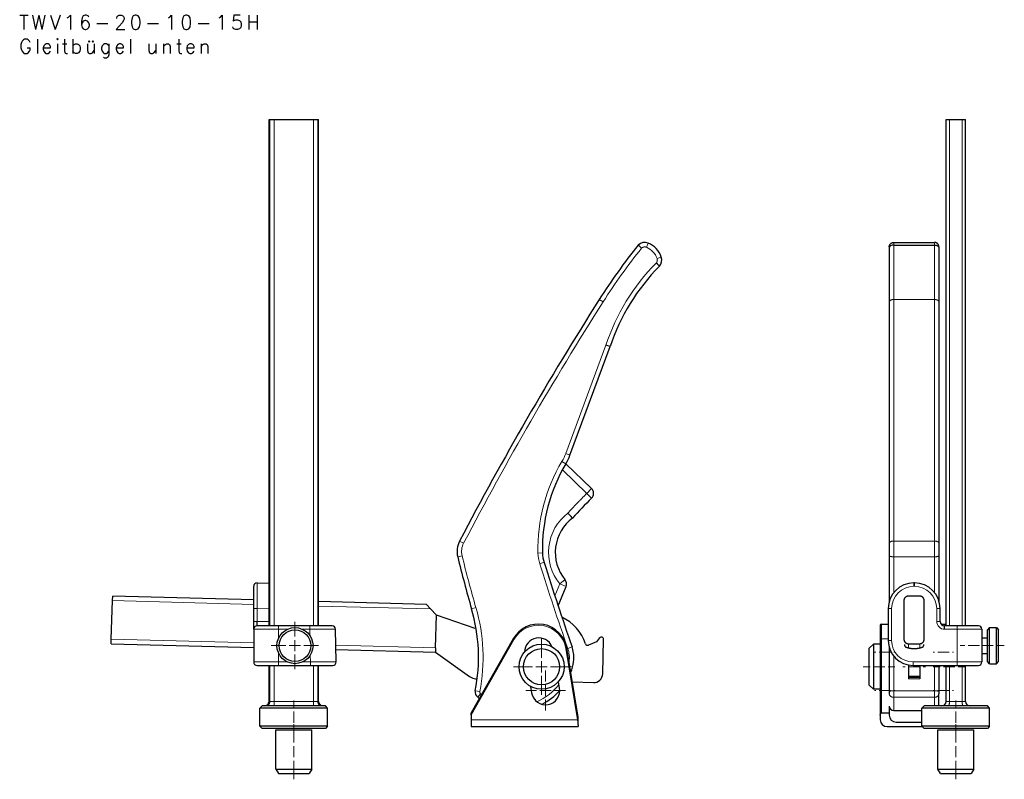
# Model space of a CAD drawing. Header units: millimetres. Extents: x 20 to 1179, y 14 to 827.
# Tile 2 of 9: x 20 to 457, y 490 to 827. Entities that reach past the tile are written whole.
import ezdxf

# ---------------------------------------------------------------- set-up
doc = ezdxf.new("R2010")
doc.units = ezdxf.units.MM
doc.header["$MEASUREMENT"] = 0
doc.layers.add('Layer0000', color=7, linetype='Continuous', lineweight=20)

# ---------------------------------------------------------------- blocks, each defined once
blk = doc.blocks.new('DimBlk221')
at = {"layer": 'Layer0000', "color": 5, "linetype": 'Continuous', "lineweight": 5, "true_color": 0x0000ff}
for p, q in [((141.8, 521.83), (141.8, 525.33)), ((141.8, 515.33), (141.8, 520.33)), ((141.8, 513.83), (141.8, 510.33))]:
    blk.add_line(p, q, dxfattribs=at)
blk = doc.blocks.new('DimBlk222')
at = {"layer": 'Layer0000', "color": 5, "linetype": 'Continuous', "lineweight": 5, "true_color": 0x0000ff}
for p, q in [((141.8, 506.58), (141.8, 514.83)), ((141.8, 500.08), (141.8, 505.08)), ((141.8, 498.58), (141.8, 490.33))]:
    blk.add_line(p, q, dxfattribs=at)
blk = doc.blocks.new('DimBlk223')
at = {"layer": 'Layer0000', "color": 5, "linetype": 'Continuous', "lineweight": 5, "true_color": 0x0000ff}
for p, q in [((142.31, 553.58), (142.31, 560.08)), ((142.31, 547.08), (142.31, 552.08)), ((138.31, 549.58), (131.81, 549.58)), ((139.81, 549.58), (144.81, 549.58)), ((146.31, 549.58), (152.81, 549.58)), ((142.31, 545.58), (142.31, 539.08))]:
    blk.add_line(p, q, dxfattribs=at)
blk = doc.blocks.new('DimBlk224')
at = {"layer": 'Layer0000', "color": 5, "linetype": 'Continuous', "lineweight": 5, "true_color": 0x0000ff}
for p, q in [((253.43, 533.7), (253.43, 538.5)), ((249.43, 529.7), (244.63, 529.7)), ((250.93, 529.7), (255.93, 529.7)), ((253.43, 527.2), (253.43, 532.2)), ((257.43, 529.7), (262.23, 529.7)), ((253.43, 525.7), (253.43, 520.9))]:
    blk.add_line(p, q, dxfattribs=at)
blk = doc.blocks.new('DimBlk225')
at = {"layer": 'Layer0000', "color": 5, "linetype": 'Continuous', "lineweight": 5, "true_color": 0x0000ff}
for p, q in [((251.65, 544.24), (251.65, 552.74)), ((251.65, 537.74), (251.65, 542.74)), ((247.65, 540.24), (239.15, 540.24)), ((249.15, 540.24), (254.15, 540.24)), ((255.65, 540.24), (264.15, 540.24)), ((251.65, 536.24), (251.65, 527.74))]:
    blk.add_line(p, q, dxfattribs=at)
blk = doc.blocks.new('DimBlk226')
at = {"layer": 'Layer0000', "color": 5, "linetype": 'Continuous', "lineweight": 5, "true_color": 0x0000ff}
for p, q in [((142.31, 553.58), (142.31, 556.48)), ((142.31, 547.08), (142.31, 552.08)), ((138.31, 549.58), (135.41, 549.58)), ((139.81, 549.58), (144.81, 549.58)), ((146.31, 549.58), (149.21, 549.58)), ((142.31, 545.58), (142.31, 542.68))]:
    blk.add_line(p, q, dxfattribs=at)
blk = doc.blocks.new('ViewBlk23')
at = {"color": 7, "linetype": 'Continuous', "lineweight": 30}
for p, q in [((130.8, 558.33), (130.8, 782.83)), ((130.8, 782.83), (131.17, 782.83)), ((131.17, 782.83), (133.1, 782.83)), ((133.1, 782.83), (150.5, 782.83)), ((150.5, 782.83), (152.43, 782.83)), ((152.43, 782.83), (152.8, 782.83)), ((152.8, 558.33), (152.8, 782.83)), ((264.2, 634), (282.02, 682.13)), ((282.02, 682.13), (280.13, 682.8)), ((273.8, 619.24), (262.41, 630.24)), ((125.53, 577.4), (130.8, 577.31)), ((124, 566), (124, 575.9)), ((258.98, 567.19), (262.48, 575.83)), ((60.86, 552.43), (61.46, 569.53)), ((61.46, 569.53), (61.53, 571.53)), ((124, 569.89), (61.53, 571.53)), ((200.55, 567.89), (152.8, 569.14)), ((202.46, 565.84), (200.55, 567.89)), ((124, 560.33), (124, 566)), ((205.02, 563.09), (202.46, 565.84)), ((124, 556.83), (124, 560.33)), ((125.5, 558.33), (125.5, 560.33)), ((204.64, 548.67), (205.02, 563.09)), ((222.27, 557.15), (205.02, 563.09)), ((124, 556.83), (124, 542.33)), ((135, 558.33), (125.5, 558.33)), ((148.92, 558.33), (135, 558.33)), ((158.82, 558.33), (148.92, 558.33)), ((160.57, 542.36), (160.32, 556.86)), ((60.79, 550.43), (60.86, 552.43)), ((60.79, 550.43), (124, 548.78)), ((239.04, 552.63), (220.43, 519.74)), ((276.03, 551.31), (272.44, 549.82)), ((277.33, 553.01), (276.03, 551.31)), ((278.73, 537.08), (279.13, 552.37)), ((160.48, 547.82), (204.59, 546.67)), ((204.64, 548.67), (204.59, 546.67)), ((204.59, 546.67), (219.73, 535.95)), ((267.93, 517.9), (262.88, 548.4)), ((125.5, 540.83), (135, 540.83)), ((130.8, 524.83), (130.8, 540.83)), ((135, 540.83), (149.17, 540.83)), ((149.17, 540.83), (159.07, 540.83)), ((152.8, 524.83), (152.8, 540.83)), ((219.73, 535.95), (220.56, 535.45)), ((223.01, 534.85), (223.11, 534.84)), ((259.64, 530.8), (259.14, 533.61)), ((265.35, 533.49), (274.6, 533.19)), ((246.71, 531.54), (247.23, 528.61)), ((126.8, 521.83), (127.8, 522.83)), ((126.8, 513.83), (126.8, 521.83)), ((156.8, 521.83), (126.8, 521.83)), ((155.8, 522.83), (127.8, 522.83)), ((156.8, 521.83), (155.8, 522.83)), ((156.8, 513.83), (156.8, 521.83)), ((220.43, 518.72), (220.43, 519.74)), ((220.43, 518.72), (220.43, 516.7)), ((220.43, 516.7), (220.43, 513.7)), ((267.93, 516.75), (267.93, 517.9)), ((267.93, 514.47), (267.93, 516.75)), ((126.8, 513.83), (127.8, 512.83)), ((156.8, 513.83), (126.8, 513.83)), ((155.8, 512.83), (127.8, 512.83)), ((133.8, 494.83), (133.8, 512.33)), ((133.8, 512.33), (149.8, 512.33)), ((149.8, 494.83), (149.8, 512.33)), ((156.8, 513.83), (155.8, 512.83)), ((220.43, 513.7), (267.93, 513.7)), ((267.93, 514.47), (267.93, 513.7)), ((133.8, 494.83), (134.95, 492.83)), ((133.8, 494.83), (149.8, 494.83)), ((149.8, 494.83), (148.65, 492.83)), ((134.95, 492.83), (148.65, 492.83))]:
    blk.add_line(p, q, dxfattribs=at)
at = {"color": 7, "linetype": 'Continuous', "lineweight": 5}
for p, q in [((131.17, 558.33), (131.17, 782.83)), ((133.1, 558.33), (133.1, 782.83)), ((150.5, 558.33), (150.5, 782.83)), ((152.43, 558.33), (152.43, 782.83)), ((298.11, 726.17), (298.88, 728.02)), ((302.84, 721.17), (304.73, 721.84)), ((278.92, 701.94), (277.23, 703.02)), ((262.33, 634.7), (280.13, 682.8)), ((262.33, 634.7), (264.2, 634)), ((260.69, 631.26), (262.41, 630.24)), ((271.72, 617.08), (260.88, 627.54)), ((271.72, 617.08), (273.8, 619.24)), ((271.72, 617.08), (273.82, 614.93)), ((217.09, 595.02), (215.32, 595.95)), ((216.4, 589.44), (214.46, 588.97)), ((250.03, 590.64), (252.03, 590.68)), ((250.82, 585.9), (252.73, 586.51)), ((125.5, 566), (125.53, 577.4)), ((257.53, 571.59), (259.7, 576.95)), ((259.7, 576.95), (262.03, 578.86)), ((259.7, 576.95), (262.48, 575.83)), ((124, 567.89), (61.46, 569.53)), ((124, 566), (125.5, 566)), ((125.5, 560.33), (125.5, 566)), ((125.5, 566), (130.8, 565.91)), ((202.46, 565.84), (152.8, 567.14)), ((222.54, 566.42), (220.62, 565.86)), ((124, 560.33), (125.5, 560.33)), ((125.5, 560.33), (130.8, 560.33)), ((135, 556.83), (124, 556.83)), ((135, 556.83), (135, 558.33)), ((138.93, 556.83), (135, 556.83)), ((135, 556.83), (135, 552.83)), ((148.92, 556.83), (145.69, 556.83)), ((148.92, 556.83), (148.92, 558.33)), ((160.32, 556.86), (148.92, 556.83)), ((148.97, 554.02), (148.92, 556.83)), ((60.86, 552.43), (124, 550.78)), ((239.48, 552.38), (220.43, 518.72)), ((239.48, 552.38), (239.04, 552.63)), ((135, 546.33), (135, 542.33)), ((160.44, 549.83), (204.64, 548.67)), ((262.39, 548.32), (262.88, 548.4)), ((267.63, 516.7), (262.39, 548.32)), ((263.25, 548.38), (265.14, 549.03)), ((124, 542.33), (135, 542.33)), ((135, 542.33), (138.93, 542.33)), ((135, 542.33), (135, 540.83)), ((145.69, 542.33), (149.17, 542.33)), ((149.17, 542.33), (149.12, 545.38)), ((149.17, 542.33), (160.57, 542.36)), ((149.17, 542.33), (149.17, 540.83)), ((131.17, 524.83), (131.17, 540.83)), ((133.1, 524.83), (133.1, 540.83)), ((150.5, 524.83), (150.5, 540.83)), ((152.43, 524.83), (152.43, 540.83)), ((264.2, 540.41), (265.4, 540.08)), ((224.22, 529.19), (222.26, 529.58)), ((224.58, 528.22), (223.32, 526.67)), ((130.8, 524.83), (131.17, 524.83)), ((131.17, 524.83), (133.1, 524.83)), ((133.1, 524.83), (150.5, 524.83)), ((133.1, 522.83), (133.1, 524.83)), ((150.5, 524.83), (152.43, 524.83)), ((150.5, 522.83), (150.5, 524.83)), ((152.43, 524.83), (152.8, 524.83)), ((220.43, 516.7), (267.63, 516.7)), ((267.63, 516.7), (267.93, 516.75)), ((267.93, 514.47), (267.63, 516.7))]:
    blk.add_line(p, q, dxfattribs=at)
at = {"color": 7, "linetype": 'Continuous', "lineweight": 30}
for centre, radius in [((142.31, 549.58), 8), ((142.31, 549.58), 7), ((251.65, 540.24), 10), ((251.65, 540.24), 8)]:
    blk.add_circle(centre, radius, dxfattribs=at)
for centre, radius, start, end in [((507.77, 556.25), 273.29, 141.2931, 147.5172), ((297.34, 724.33), 4, 67.369, 135.1391), ((294.85, 718.35), 10.48, 19.4847, 67.369), ((300.96, 720.51), 4, 317.2646, 19.4847), ((369.78, 652.84), 92.52, 135.4084, 161.5406), ((1501.36, -76.32), 1451.15, 147.51724, 152.40214), ((242.63, 641.99), 23, 329.2802, 339.6845), ((326.08, 592.4), 74.07, 149.2802, 181.3318), ((271.72, 617.08), 3, 314.3218, 46.0153), ((401.33, 484.36), 182.51, 134.3218, 138.1581), ((276.71, 590.89), 18.99, 126.7008, 219.322), ((224.18, 591.32), 10, 152.4021, 193.5678), ((267.03, 591.03), 15, 181.3318, 197.5553), ((699.75, 706.09), 499.23, 193.5678, 196.313), ((1657.48, 1030.91), 1473.37, 197.55528, 199.09032), ((125.5, 575.9), 1.5, 89, 180), ((259.7, 576.95), 3, 337.9476, 39.322), ((147.19, 544.37), 76.51, 348.8534, 16.313), ((250.21, 546.3), 12.84, 9.4068, 150.4986), ((252.28, 544.22), 19.82, 18.2691, 65.0242), ((125.5, 556.83), 1.5, 90, 180), ((158.82, 556.83), 1.5, 1, 90), ((225.98, 591.91), 34.96, 263.9109, 264.5063), ((250.43, 546.7), 6.3, 22.4923, 178.7774), ((272.06, 550.74), 1, 198.2691, 292.5), ((278.13, 552.4), 1, 358.5, 142.5), ((250.96, 544.13), 15, 344.3244, 19.0903), ((125.5, 542.33), 1.5, 180, 270), ((159.07, 542.33), 1.5, 270, 1), ((239.95, 547.22), 26.44, 339.0704, 344.3244), ((274.73, 537.19), 4, 268.1618, 358.5), ((223.2, 540.84), 6, 243.9384, 268.1618), ((225.2, 529), 3, 168.8534, 231.0201), ((253.43, 529.7), 6.3, 190, 10), ((239.95, 547.22), 26.44, 296.726, 318.4435), ((128.8, 524.83), 2, 270, 0), ((154.8, 524.83), 2, 180, 270), ((239.95, 547.22), 26.44, 231.0201, 232.9957)]:
    blk.add_arc(centre, radius, start, end, dxfattribs=at)
at = {"color": 7, "linetype": 'Continuous', "lineweight": 5}
for centre, radius, start, end in [((507.77, 556.25), 271.29, 141.3197, 147.5172), ((294.85, 718.35), 8.48, 19.4847, 67.369), ((369.78, 652.84), 94.52, 135.4316, 161.5208), ((1501.36, -76.32), 1449.15, 147.51724, 152.40214), ((242.63, 641.99), 21, 329.2802, 339.6845), ((326.08, 592.4), 76.07, 149.2802, 181.3318), ((276.71, 590.89), 21.99, 127.5104, 219.322), ((224.18, 591.32), 8, 152.4021, 193.5678), ((699.75, 706.09), 497.23, 193.5678, 196.313), ((267.03, 591.03), 17, 181.3318, 197.5553), ((1657.48, 1030.91), 1475.37, 197.55528, 199.09032), ((147.19, 544.37), 78.51, 348.8534, 16.313), ((250.21, 546.3), 12.34, 9.4068, 150.4986), ((250.96, 544.13), 13, 352.8134, 19.0903), ((225.2, 529), 1, 168.8534, 231.0201), ((239.95, 547.22), 24.44, 231.0201, 232.3777), ((239.95, 547.22), 24.44, 293.1186, 322.5821)]:
    blk.add_arc(centre, radius, start, end, dxfattribs=at)
at = {"color": 7, "linetype": 'Continuous', "lineweight": 30}
for points in [[(294.51, 727.15), (294.51, 727.15), (295.18, 726.56), (295.99, 725.8)], [(303.89, 717.79), (303.89, 717.79), (303.25, 718.41), (302.44, 719.17)], [(265.37, 606.11), (265.37, 606.11), (264.46, 607.1), (263.33, 608.33)]]:
    blk.add_open_spline(points, degree=3, dxfattribs=at)
at = {"color": 7, "linetype": 'Continuous', "lineweight": 5}
for points, knots in [([(298.11, 726.17), (297.71, 726.34), (296.85, 726.31), (296.21, 726), (295.99, 725.8)], [0, 0, 0, 0.3630236, 0.7145301, 0.9622337, 0.9622337, 0.9622337]), ([(302.44, 719.17), (302.71, 719.47), (302.99, 720.26), (302.93, 720.94), (302.84, 721.17)], [0.0122741, 0.0122741, 0.0122741, 0.3767657, 0.7699971, 1, 1, 1])]:
    blk.add_open_spline(points, degree=2, knots=knots, dxfattribs=at)
blk.add_open_spline([(263.33, 608.33), (267.38, 612.84), (271.72, 617.08)], degree=2, dxfattribs=at)
for points in [[(129.23, 522.83), (131.17, 522.83), (131.17, 524.83)], [(154.37, 522.83), (152.43, 522.83), (152.43, 524.83)]]:
    blk.add_rational_spline(points, [1, 0.707106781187, 1], degree=2, dxfattribs=at)
for name in ['DimBlk223', 'DimBlk226', 'DimBlk225', 'DimBlk224', 'DimBlk221', 'DimBlk222']:
    blk.add_blockref(name, (0, 0))
blk = doc.blocks.new('DimBlk227')
at = {"layer": 'Layer0000', "color": 5, "linetype": 'Continuous', "lineweight": 5, "true_color": 0x0000ff}
for p, q in [((445.28, 549.58), (441.78, 549.58)), ((446.78, 549.58), (451.78, 549.58)), ((453.28, 549.58), (456.78, 549.58))]:
    blk.add_line(p, q, dxfattribs=at)
blk = doc.blocks.new('DimBlk228')
at = {"layer": 'Layer0000', "color": 5, "linetype": 'Continuous', "lineweight": 5, "true_color": 0x0000ff}
for p, q in [((439.26, 549.58), (437.18, 549.58)), ((440.76, 549.58), (445.76, 549.58)), ((447.26, 549.58), (449.33, 549.58))]:
    blk.add_line(p, q, dxfattribs=at)
blk = doc.blocks.new('DimBlk229')
at = {"layer": 'Layer0000', "color": 5, "linetype": 'Continuous', "lineweight": 5, "true_color": 0x0000ff}
for p, q in [((397.28, 540.24), (394.28, 540.24)), ((403.78, 540.24), (398.78, 540.24)), ((405.28, 540.24), (408.28, 540.24))]:
    blk.add_line(p, q, dxfattribs=at)
blk = doc.blocks.new('DimBlk230')
at = {"layer": 'Layer0000', "color": 5, "linetype": 'Continuous', "lineweight": 5, "true_color": 0x0000ff}
for p, q in [((428.28, 540.24), (425.28, 540.24)), ((434.78, 540.24), (429.78, 540.24)), ((436.28, 540.24), (439.28, 540.24))]:
    blk.add_line(p, q, dxfattribs=at)
blk = doc.blocks.new('DimBlk231')
at = {"layer": 'Layer0000', "color": 5, "linetype": 'Continuous', "lineweight": 5, "true_color": 0x0000ff}
for p, q in [((435.28, 521.83), (435.28, 525.33)), ((435.28, 515.33), (435.28, 520.33)), ((435.28, 513.83), (435.28, 510.33))]:
    blk.add_line(p, q, dxfattribs=at)
blk = doc.blocks.new('DimBlk232')
at = {"layer": 'Layer0000', "color": 5, "linetype": 'Continuous', "lineweight": 5, "true_color": 0x0000ff}
for p, q in [((435.28, 506.58), (435.28, 514.83)), ((435.28, 500.08), (435.28, 505.08)), ((435.28, 498.58), (435.28, 490.33))]:
    blk.add_line(p, q, dxfattribs=at)
blk = doc.blocks.new('DimBlk233')
at = {"layer": 'Layer0000', "color": 5, "linetype": 'Continuous', "lineweight": 5, "true_color": 0x0000ff}
for p, q in [((412.78, 540.24), (411.78, 540.24)), ((414.28, 540.24), (419.28, 540.24)), ((420.78, 540.24), (421.78, 540.24))]:
    blk.add_line(p, q, dxfattribs=at)
blk = doc.blocks.new('DimBlk234')
at = {"layer": 'Layer0000', "color": 5, "linetype": 'Continuous', "lineweight": 5, "true_color": 0x0000ff}
for p, q in [((399.78, 546.7), (399.28, 546.7)), ((406.28, 546.7), (401.28, 546.7)), ((407.78, 546.7), (408.28, 546.7))]:
    blk.add_line(p, q, dxfattribs=at)
blk = doc.blocks.new('DimBlk235')
at = {"layer": 'Layer0000', "color": 5, "linetype": 'Continuous', "lineweight": 5, "true_color": 0x0000ff}
for p, q in [((425.78, 546.7), (425.28, 546.7)), ((432.28, 546.7), (427.28, 546.7)), ((433.78, 546.7), (434.28, 546.7))]:
    blk.add_line(p, q, dxfattribs=at)
blk = doc.blocks.new('DimBlk236')
at = {"layer": 'Layer0000', "color": 5, "linetype": 'Continuous', "lineweight": 5, "true_color": 0x0000ff}
for p, q in [((399.78, 529.7), (399.28, 529.7)), ((406.28, 529.7), (401.28, 529.7)), ((407.78, 529.7), (408.28, 529.7))]:
    blk.add_line(p, q, dxfattribs=at)
blk = doc.blocks.new('DimBlk237')
at = {"layer": 'Layer0000', "color": 5, "linetype": 'Continuous', "lineweight": 5, "true_color": 0x0000ff}
for p, q in [((425.78, 529.7), (425.28, 529.7)), ((432.28, 529.7), (427.28, 529.7)), ((433.78, 529.7), (434.28, 529.7))]:
    blk.add_line(p, q, dxfattribs=at)
blk = doc.blocks.new('ViewBlk24')
at = {"color": 7, "linetype": 'Continuous', "lineweight": 30}
for p, q in [((430.98, 782.83), (432.47, 782.83)), ((430.98, 558.33), (430.98, 782.83)), ((432.47, 782.83), (438.1, 782.83)), ((438.1, 782.83), (439.58, 782.83)), ((439.58, 558.33), (439.58, 782.83)), ((405.78, 726.33), (405.78, 725.8)), ((405.78, 725.8), (405.78, 701.94)), ((407.78, 728.33), (425.78, 728.33)), ((407.78, 727.15), (425.78, 727.15)), ((427.78, 726.33), (427.78, 725.8)), ((427.78, 725.8), (427.78, 701.94)), ((405.78, 701.94), (405.78, 595.02)), ((427.78, 701.94), (427.78, 595.02)), ((405.78, 595.02), (405.78, 589.44)), ((427.78, 595.02), (427.78, 589.44)), ((405.78, 589.44), (405.78, 569.17)), ((427.78, 589.44), (427.78, 569.5)), ((416.93, 577.4), (416.73, 577.4)), ((412.28, 569.53), (412.28, 552.43)), ((419.28, 571.53), (414.28, 571.53)), ((421.28, 552.43), (421.28, 569.53)), ((405.33, 566), (405.33, 551.83)), ((428.33, 560.33), (428.33, 566)), ((402.28, 559.14), (405.33, 559.14)), ((428.73, 559.14), (430.98, 559.14)), ((401.78, 558.64), (401.78, 552.38)), ((435.83, 558.33), (430.33, 558.33)), ((430.33, 556.83), (430.33, 558.33)), ((445.33, 558.33), (435.83, 558.33)), ((446.83, 556.83), (446.83, 542.33)), ((450.28, 557.58), (449.28, 556.58)), ((449.28, 542.58), (449.28, 556.58)), ((450.28, 557.58), (453.28, 557.58)), ((450.28, 541.58), (450.28, 557.58)), ((453.28, 557.58), (454.28, 556.58)), ((453.28, 541.58), (453.28, 557.58)), ((454.28, 542.58), (454.28, 556.58)), ((398.78, 550.24), (396.78, 548.24)), ((401.78, 550.24), (398.78, 550.24)), ((398.78, 550.24), (398.78, 530.24)), ((401.78, 552.38), (401.78, 518.72)), ((414.28, 550.43), (419.28, 550.43)), ((446.83, 553.08), (449.28, 553.08)), ((396.78, 548.24), (396.78, 532.24)), ((405.78, 548.72), (405.78, 529.19)), ((446.83, 546.08), (449.28, 546.08)), ((450.28, 541.58), (449.28, 542.58)), ((450.28, 541.58), (453.28, 541.58)), ((453.28, 541.58), (454.28, 542.58)), ((414.28, 541.02), (414.28, 535.95)), ((416.33, 540.83), (435.83, 540.83)), ((419.28, 540.83), (419.28, 535.95)), ((427.78, 540.83), (427.78, 529.19)), ((430.98, 524.83), (430.98, 540.83)), ((435.83, 540.83), (445.33, 540.83)), ((439.58, 524.83), (439.58, 540.83)), ((414.28, 535.95), (414.28, 535.45)), ((419.28, 535.95), (414.28, 535.95)), ((414.28, 535.45), (414.28, 534.85)), ((419.28, 535.45), (414.28, 535.45)), ((419.28, 535.95), (419.28, 535.45)), ((419.28, 535.45), (419.28, 534.85)), ((398.78, 530.24), (396.78, 532.24)), ((401.78, 530.24), (398.78, 530.24)), ((405.78, 529.19), (405.78, 528.22)), ((427.78, 529.19), (427.78, 528.22)), ((427.78, 522.83), (427.78, 528.22)), ((402.28, 519.74), (405.78, 519.74)), ((405.78, 522.78), (405.78, 519.74)), ((405.78, 519.74), (405.78, 518.7)), ((407.78, 520.78), (420.28, 520.78)), ((420.28, 521.83), (421.28, 522.83)), ((450.28, 521.83), (420.28, 521.83)), ((420.28, 513.83), (420.28, 521.83)), ((449.28, 522.83), (421.28, 522.83)), ((450.28, 521.83), (449.28, 522.83)), ((450.28, 513.83), (450.28, 521.83)), ((401.78, 518.72), (401.78, 516.7)), ((408.78, 515.7), (420.28, 515.7)), ((404.78, 513.7), (420.41, 513.7)), ((450.28, 513.83), (420.28, 513.83)), ((421.28, 512.83), (420.28, 513.83)), ((449.28, 512.83), (421.28, 512.83)), ((427.28, 494.83), (427.28, 512.33)), ((427.28, 512.33), (443.28, 512.33)), ((443.28, 494.83), (443.28, 512.33)), ((450.28, 513.83), (449.28, 512.83)), ((428.44, 492.83), (427.28, 494.83)), ((427.28, 494.83), (443.28, 494.83)), ((443.28, 494.83), (442.13, 492.83)), ((428.44, 492.83), (442.13, 492.83))]:
    blk.add_line(p, q, dxfattribs=at)
at = {"color": 7, "linetype": 'Continuous', "lineweight": 5}
for p, q in [((432.47, 558.33), (432.47, 782.83)), ((438.1, 558.33), (438.1, 782.83)), ((407.78, 728.33), (407.78, 727.15)), ((407.78, 727.15), (407.78, 703.02)), ((425.78, 728.33), (425.78, 727.15)), ((425.78, 727.15), (425.78, 703.02)), ((407.78, 703.02), (425.78, 703.02)), ((407.78, 703.02), (407.78, 595.95)), ((425.78, 703.02), (425.78, 595.95)), ((407.78, 595.95), (425.78, 595.95)), ((407.78, 595.95), (407.78, 588.97)), ((425.78, 595.95), (425.78, 588.97)), ((407.78, 588.97), (407.78, 573.06)), ((407.78, 588.97), (425.78, 588.97)), ((425.78, 588.97), (425.78, 573.19)), ((416.73, 575.9), (416.73, 577.4)), ((416.93, 575.9), (416.93, 577.4)), ((416.93, 575.9), (416.73, 575.9)), ((406.83, 566), (405.33, 566)), ((406.83, 566), (406.83, 551.83)), ((426.83, 560.33), (426.83, 566)), ((426.83, 566), (428.33, 566)), ((402.28, 559.14), (402.28, 552.63)), ((426.83, 560.33), (428.33, 560.33)), ((435.83, 556.83), (430.33, 556.83)), ((435.83, 556.83), (435.83, 558.33)), ((435.83, 556.83), (435.83, 542.33)), ((446.83, 556.83), (435.83, 556.83)), ((402.28, 552.63), (402.28, 519.74)), ((402.28, 552.63), (405.33, 552.63)), ((406.83, 551.83), (405.33, 551.83)), ((414.28, 550.43), (414.28, 548.58)), ((419.28, 550.43), (419.28, 548.56)), ((407.78, 544.91), (407.78, 529.58)), ((416.33, 542.33), (435.83, 542.33)), ((416.33, 542.33), (416.33, 540.83)), ((435.83, 542.33), (446.83, 542.33)), ((435.83, 542.33), (435.83, 540.83)), ((425.78, 540.83), (425.78, 529.58)), ((432.47, 524.83), (432.47, 540.83)), ((438.1, 524.83), (438.1, 540.83)), ((419.28, 534.85), (414.28, 534.85)), ((407.78, 529.58), (425.78, 529.58)), ((407.78, 529.58), (407.78, 526.67)), ((425.78, 529.58), (425.78, 526.67)), ((407.78, 526.67), (425.78, 526.67)), ((407.78, 526.67), (407.78, 520.78)), ((425.78, 526.67), (425.78, 522.83)), ((430.98, 524.83), (432.47, 524.83)), ((432.47, 524.83), (438.1, 524.83)), ((438.1, 524.83), (439.58, 524.83))]:
    blk.add_line(p, q, dxfattribs=at)
at = {"color": 7, "linetype": 'Continuous', "lineweight": 30}
for centre, radius, start, end in [((416.74, 566), 11.4, 90.0044, 180.0044), ((416.93, 566), 11.4, 359.9956, 89.9956), ((402.28, 558.64), 0.5, 90, 180), ((430.33, 560.33), 2, 180, 270), ((445.33, 556.83), 1.5, 0, 90), ((416.33, 551.83), 11, 180, 270), ((445.33, 542.33), 1.5, 270, 0), ((428.98, 524.83), 2, 270, 0), ((441.58, 524.83), 2, 180, 270), ((407.78, 522.78), 2, 180, 270), ((404.78, 516.7), 3, 180, 270), ((408.78, 518.7), 3, 180, 270)]:
    blk.add_arc(centre, radius, start, end, dxfattribs=at)
at = {"color": 7, "linetype": 'Continuous', "lineweight": 5}
for centre, radius, start, end in [((416.74, 566), 9.9, 90.0051, 180.0051), ((416.93, 566), 9.9, 359.9949, 89.9949), ((430.33, 560.33), 3.5, 179.9899, 270.0141), ((416.33, 551.83), 9.5, 180, 270)]:
    blk.add_arc(centre, radius, start, end, dxfattribs=at)
at = {"color": 7, "linetype": 'Continuous', "lineweight": 30}
for points, weights in [([(405.78, 726.33), (405.78, 728.33), (407.78, 728.33)], [1, 0.707106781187, 1]), ([(427.78, 726.33), (427.78, 728.33), (425.78, 728.33)], [1, 0.707106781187, 1]), ([(414.28, 571.53), (412.28, 571.53), (412.28, 569.53)], [1, 0.707106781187, 1]), ([(421.28, 569.53), (421.28, 571.53), (419.28, 571.53)], [1, 0.707106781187, 1]), ([(412.28, 552.43), (412.28, 550.43), (414.28, 550.43)], [1, 0.707106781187, 1]), ([(412.48, 550.07), (412.48, 549.13), (413.38, 548.84)], [1, 0.809698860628, 1]), ([(419.28, 550.43), (421.28, 550.43), (421.28, 552.43)], [1, 0.707106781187, 1]), ([(420.29, 548.84), (421.18, 549.13), (421.18, 550.07)], [1, 0.809698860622, 1]), ([(413.38, 548.84), (416.83, 547.7), (420.29, 548.84)], [1, 0.950336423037, 1])]:
    blk.add_rational_spline(points, weights, degree=2, dxfattribs=at)
for points in [[(407.78, 727.15), (406.67, 727.15), (405.78, 726.56), (405.78, 725.8)], [(425.78, 727.15), (426.89, 727.15), (427.78, 726.56), (427.78, 725.8)]]:
    blk.add_open_spline(points, degree=3, dxfattribs=at)
at = {"color": 7, "linetype": 'Continuous', "lineweight": 5}
for points in [[(405.78, 701.94), (405.78, 703.02), (407.78, 703.02)], [(427.78, 701.94), (427.78, 703.02), (425.78, 703.02)], [(405.78, 595.02), (405.78, 595.95), (407.78, 595.95)], [(427.78, 595.02), (427.78, 595.95), (425.78, 595.95)], [(405.78, 589.44), (405.78, 588.97), (407.78, 588.97)], [(427.78, 589.44), (427.78, 588.97), (425.78, 588.97)], [(401.78, 552.38), (401.78, 552.63), (402.28, 552.63)], [(405.78, 529.19), (405.78, 529.58), (407.78, 529.58)], [(405.78, 528.22), (405.78, 526.67), (407.78, 526.67)], [(427.78, 529.19), (427.78, 529.58), (425.78, 529.58)], [(427.78, 528.22), (427.78, 526.67), (425.78, 526.67)], [(431.96, 522.83), (432.47, 522.83), (432.47, 524.83)], [(438.61, 522.83), (438.1, 522.83), (438.1, 524.83)]]:
    blk.add_rational_spline(points, [1, 0.707106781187, 1], degree=2, dxfattribs=at)
at = {"color": 7, "linetype": 'Continuous', "lineweight": 30}
blk.add_open_spline([(401.78, 518.72), (401.78, 519.02), (401.92, 519.46), (402.12, 519.72), (402.28, 519.74)], degree=2, knots=[0, 0, 0, 0.483874, 0.744751, 1, 1, 1], dxfattribs=at)
for name in ['DimBlk234', 'DimBlk235', 'DimBlk228', 'DimBlk227', 'DimBlk229', 'DimBlk233', 'DimBlk230', 'DimBlk236', 'DimBlk237', 'DimBlk231', 'DimBlk232']:
    blk.add_blockref(name, (0, 0))

msp = doc.modelspace()

# ---------------------------------------------------------------- block references
for name in ['ViewBlk23', 'ViewBlk24']:
    msp.add_blockref(name, (0, 0))

# ---------------------------------------------------------------- texts
at = {"layer": 'Layer0000', "linetype": 'Continuous', "lineweight": -3, "insert": (20, 810), "char_height": 6.35, "attachment_point": 7}
msp.add_mtext('\\pxsm1;\\T1.25;\\W1;{\\l\\fromans.shx|b0;TWV16-20-10-15H^M^JGleitbügel unten}', dxfattribs=at)

doc.saveas('drawing.dxf')
